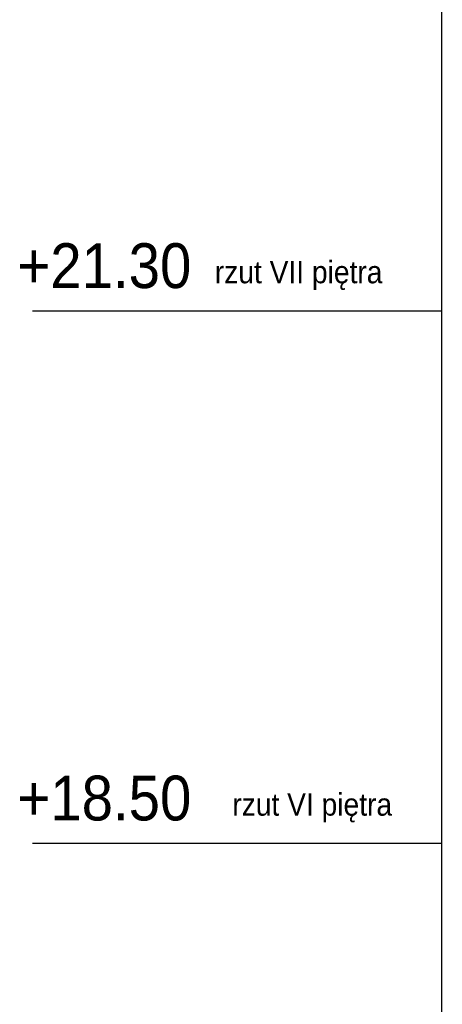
# Model space of a CAD drawing. Header units: millimetres. Extents: x -6513 to 30474, y -6915 to 65597.
# Tile 197 of 256: x -6424 to -4067, y 21897 to 27390. Entities that reach past the tile are written whole.
import ezdxf

# ---------------------------------------------------------------- set-up
doc = ezdxf.new("R2010")
doc.units = ezdxf.units.MM
doc.layers.get('0').update_dxf_attribs({"color": 8})
doc.layers.add('A_linia przekroj', color=8, linetype='Continuous', lineweight=25)
doc.styles.add('styl Arial', font='ARIAL.TTF', dxfattribs={"width": 0.9})

msp = doc.modelspace()

# ---------------------------------------------------------------- linework, layer by layer
for p, q in [((-4070.792, -4503.999), (-4070.792, 31581.312)), ((-4067.489, 25764.098), (-6351.691, 25764.098)), ((-4067.489, 22794.098), (-6351.691, 22794.098))]:
    msp.add_line(p, q)

# ---------------------------------------------------------------- texts
at = {"layer": 'A_linia przekroj', "width": 15819.53733, "attachment_point": 1, "style": 'styl Arial'}
for s, insert, char_height in [('+21.30', (-6436.592, 26142.859), 250), ('rzut VII piętra ', (-5335.738, 26044.556), 125), ('+18.50', (-6436.592, 23172.859), 250), ('rzut VI piętra ', (-5238.16, 23074.556), 125)]:
    msp.add_mtext(s, dxfattribs=dict(at, insert=insert, char_height=char_height))

doc.saveas('drawing.dxf')
